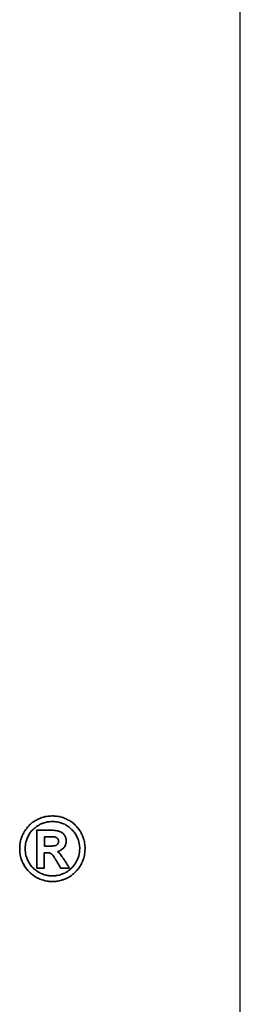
# Model space of a CAD drawing. Header units: millimetres. Extents: x 8 to 314, y 87 to 192.
# Tile 41 of 44: x 252.73 to 255.57, y 113.47 to 126.12. Entities that reach past the tile are written whole.
import ezdxf

# ---------------------------------------------------------------- set-up
doc = ezdxf.new("R2010")
doc.units = ezdxf.units.MM
doc.header["$LTSCALE"] = 0.15
for name, color, linetype in [('DIM', 4, 'CONTINUOUS'), ('layer 1', 7, 'CONTINUOUS'), ('OUT', 3, 'CONTINUOUS')]:
    doc.layers.add(name, color=color, linetype=linetype)

# ---------------------------------------------------------------- blocks, each defined once
blk = doc.blocks.new('TBI MOTION logo(完整正式版)')
at = {"layer": 'layer 1', "color": 22, "lineweight": 35}
for points, knots in [([(81.20634, 4.98624), (81.20634, 4.98624), (81.18649, 5.32862), (81.18649, 5.32862), (81.18649, 5.32862), (81.18649, 5.32862), (81.13886, 5.66206), (81.13886, 5.66206), (81.13886, 5.66206), (81.13886, 5.66206), (81.04359, 5.97764), (81.04359, 5.97764), (81.04359, 5.97764), (81.04359, 5.97764), (80.91061, 6.29124), (80.91061, 6.29124), (80.91061, 6.29124), (80.91061, 6.29124), (80.75778, 6.58697), (80.75778, 6.58697), (80.75778, 6.58697), (80.75778, 6.58697), (80.5593, 6.85294), (80.5593, 6.85294), (80.5593, 6.85294), (80.5593, 6.85294), (80.33105, 7.1189), (80.33105, 7.1189), (80.33105, 7.1189), (80.33105, 7.1189), (80.09287, 7.33921), (80.09287, 7.33921), (80.09287, 7.33921), (80.09287, 7.33921), (79.815, 7.51982), (79.815, 7.51982), (79.815, 7.51982), (79.815, 7.51982), (79.51133, 7.69051), (79.51133, 7.69051), (79.51133, 7.69051), (79.51133, 7.69051), (79.19773, 7.8235), (79.19773, 7.8235), (79.19773, 7.8235), (79.19773, 7.8235), (78.88215, 7.91877), (78.88215, 7.91877), (78.88215, 7.91877), (78.88215, 7.91877), (78.54871, 7.95846), (78.54871, 7.95846), (78.54871, 7.95846), (78.54871, 7.95846), (78.21526, 7.98625), (78.21526, 7.98625), (78.21526, 7.98625), (78.21526, 7.98625), (77.87388, 7.95846), (77.87388, 7.95846), (77.87388, 7.95846), (77.87388, 7.95846), (77.54044, 7.91877), (77.54044, 7.91877), (77.54044, 7.91877), (77.54044, 7.91877), (77.22485, 7.8235), (77.22485, 7.8235), (77.22485, 7.8235), (77.22485, 7.8235), (76.91027, 7.69051), (76.91027, 7.69051), (76.91027, 7.69051), (76.91027, 7.69051), (76.6056, 7.51982), (76.6056, 7.51982), (76.6056, 7.51982), (76.6056, 7.51982), (76.32972, 7.33921), (76.32972, 7.33921), (76.32972, 7.33921), (76.32972, 7.33921), (76.09154, 7.1189), (76.09154, 7.1189), (76.09154, 7.1189), (76.09154, 7.1189), (75.86329, 6.85294), (75.86329, 6.85294), (75.86329, 6.85294), (75.86329, 6.85294), (75.66382, 6.58697), (75.66382, 6.58697), (75.66382, 6.58697), (75.66382, 6.58697), (75.51099, 6.29124), (75.51099, 6.29124), (75.51099, 6.29124), (75.51099, 6.29124), (75.37702, 5.97764), (75.37702, 5.97764), (75.37702, 5.97764), (75.37702, 5.97764), (75.28175, 5.66206), (75.28175, 5.66206), (75.28175, 5.66206), (75.28175, 5.66206), (75.23411, 5.32862), (75.23411, 5.32862), (75.23411, 5.32862), (75.23411, 5.32862), (75.21625, 4.98624), (75.21625, 4.98624), (75.21625, 4.98624), (75.21625, 4.98624), (75.23411, 4.6528), (75.23411, 4.6528), (75.23411, 4.6528), (75.23411, 4.6528), (75.28175, 4.32035), (75.28175, 4.32035), (75.28175, 4.32035), (75.28175, 4.32035), (75.37702, 3.99583), (75.37702, 3.99583), (75.37702, 3.99583), (75.37702, 3.99583), (75.51099, 3.68224), (75.51099, 3.68224), (75.51099, 3.68224), (75.51099, 3.68224), (75.66382, 3.38749), (75.66382, 3.38749), (75.66382, 3.38749), (75.66382, 3.38749), (75.86329, 3.10963), (75.86329, 3.10963), (75.86329, 3.10963), (75.86329, 3.10963), (76.09154, 2.87145), (76.09154, 2.87145), (76.09154, 2.87145), (76.09154, 2.87145), (76.32972, 2.6432), (76.32972, 2.6432), (76.32972, 2.6432), (76.32972, 2.6432), (76.6056, 2.43381), (76.6056, 2.43381), (76.6056, 2.43381), (76.6056, 2.43381), (76.91027, 2.27205), (76.91027, 2.27205), (76.91027, 2.27205), (76.91027, 2.27205), (77.22485, 2.13906), (77.22485, 2.13906), (77.22485, 2.13906), (77.22485, 2.13906), (77.54044, 2.0438), (77.54044, 2.0438), (77.54044, 2.0438), (77.54044, 2.0438), (77.87388, 1.99616), (77.87388, 1.99616), (77.87388, 1.99616), (77.87388, 1.99616), (78.21526, 1.97631), (78.21526, 1.97631), (78.21526, 1.97631), (78.21526, 1.97631), (78.54871, 1.99616), (78.54871, 1.99616), (78.54871, 1.99616), (78.54871, 1.99616), (78.88215, 2.0438), (78.88215, 2.0438), (78.88215, 2.0438), (78.88215, 2.0438), (79.19773, 2.13906), (79.19773, 2.13906), (79.19773, 2.13906), (79.19773, 2.13906), (79.51133, 2.27205), (79.51133, 2.27205), (79.51133, 2.27205), (79.51133, 2.27205), (79.815, 2.43381), (79.815, 2.43381), (79.815, 2.43381), (79.815, 2.43381), (80.09287, 2.6432), (80.09287, 2.6432), (80.09287, 2.6432), (80.09287, 2.6432), (80.33105, 2.87145), (80.33105, 2.87145), (80.33105, 2.87145), (80.33105, 2.87145), (80.5593, 3.10963), (80.5593, 3.10963), (80.5593, 3.10963), (80.5593, 3.10963), (80.75778, 3.38749), (80.75778, 3.38749), (80.75778, 3.38749), (80.75778, 3.38749), (80.91061, 3.68224), (80.91061, 3.68224), (80.91061, 3.68224), (80.91061, 3.68224), (81.04359, 3.99583), (81.04359, 3.99583), (81.04359, 3.99583), (81.04359, 3.99583), (81.13886, 4.32035), (81.13886, 4.32035), (81.13886, 4.32035), (81.13886, 4.32035), (81.18649, 4.6528), (81.18649, 4.6528), (81.18649, 4.6528), (81.18649, 4.6528), (81.20634, 4.98624), (81.20634, 4.98624)], [0, 0, 0, 0, 0.01785714, 0.01785714, 0.01785714, 0.01785715, 0.03571429, 0.03571429, 0.03571429, 0.0357143, 0.05357143, 0.05357143, 0.05357143, 0.05357144, 0.07142857, 0.07142857, 0.07142857, 0.07142858, 0.08928571, 0.08928571, 0.08928571, 0.08928572, 0.10714286, 0.10714286, 0.10714286, 0.10714287, 0.125, 0.125, 0.125, 0.12500001, 0.14285714, 0.14285714, 0.14285714, 0.14285715, 0.16071429, 0.16071429, 0.16071429, 0.1607143, 0.17857143, 0.17857143, 0.17857143, 0.17857144, 0.19642857, 0.19642857, 0.19642857, 0.19642858, 0.21428571, 0.21428571, 0.21428571, 0.21428572, 0.23214286, 0.23214286, 0.23214286, 0.23214287, 0.25, 0.25, 0.25, 0.25000001, 0.26785714, 0.26785714, 0.26785714, 0.26785715, 0.28571429, 0.28571429, 0.28571429, 0.2857143, 0.30357143, 0.30357143, 0.30357143, 0.30357144, 0.32142857, 0.32142857, 0.32142857, 0.32142858, 0.33928571, 0.33928571, 0.33928571, 0.33928572, 0.35714286, 0.35714286, 0.35714286, 0.35714287, 0.375, 0.375, 0.375, 0.37500001, 0.39285714, 0.39285714, 0.39285714, 0.39285715, 0.41071429, 0.41071429, 0.41071429, 0.4107143, 0.42857143, 0.42857143, 0.42857143, 0.42857144, 0.44642857, 0.44642857, 0.44642857, 0.44642858, 0.46428571, 0.46428571, 0.46428571, 0.46428572, 0.48214286, 0.48214286, 0.48214286, 0.48214287, 0.5, 0.5, 0.5, 0.50000001, 0.51785714, 0.51785714, 0.51785714, 0.51785715, 0.53571429, 0.53571429, 0.53571429, 0.5357143, 0.55357143, 0.55357143, 0.55357143, 0.55357144, 0.57142857, 0.57142857, 0.57142857, 0.57142858, 0.58928571, 0.58928571, 0.58928571, 0.58928572, 0.60714286, 0.60714286, 0.60714286, 0.60714287, 0.625, 0.625, 0.625, 0.62500001, 0.64285714, 0.64285714, 0.64285714, 0.64285715, 0.66071429, 0.66071429, 0.66071429, 0.6607143, 0.67857143, 0.67857143, 0.67857143, 0.67857144, 0.69642857, 0.69642857, 0.69642857, 0.69642858, 0.71428571, 0.71428571, 0.71428571, 0.71428572, 0.73214286, 0.73214286, 0.73214286, 0.73214287, 0.75, 0.75, 0.75, 0.75000001, 0.76785714, 0.76785714, 0.76785714, 0.76785715, 0.78571429, 0.78571429, 0.78571429, 0.7857143, 0.80357143, 0.80357143, 0.80357143, 0.80357144, 0.82142857, 0.82142857, 0.82142857, 0.82142858, 0.83928571, 0.83928571, 0.83928571, 0.83928572, 0.85714286, 0.85714286, 0.85714286, 0.85714287, 0.875, 0.875, 0.875, 0.87500001, 0.89285714, 0.89285714, 0.89285714, 0.89285715, 0.91071429, 0.91071429, 0.91071429, 0.9107143, 0.92857143, 0.92857143, 0.92857143, 0.92857144, 0.94642857, 0.94642857, 0.94642857, 0.94642858, 0.96428571, 0.96428571, 0.96428571, 0.96428572, 0.98214286, 0.98214286, 0.98214286, 0.98214287, 1, 1, 1, 1]), ([(80.71014, 4.98624), (80.71014, 4.98624), (80.69129, 5.29091), (80.69129, 5.29091), (80.69129, 5.29091), (80.69129, 5.29091), (80.64464, 5.57672), (80.64464, 5.57672), (80.64464, 5.57672), (80.64464, 5.57672), (80.54937, 5.87245), (80.54937, 5.87245), (80.54937, 5.87245), (80.54937, 5.87245), (80.41639, 6.14833), (80.41639, 6.14833), (80.41639, 6.14833), (80.41639, 6.14833), (80.27349, 6.41429), (80.27349, 6.41429), (80.27349, 6.41429), (80.27349, 6.41429), (80.08295, 6.64255), (80.08295, 6.64255), (80.08295, 6.64255), (80.08295, 6.64255), (79.86264, 6.84301), (79.86264, 6.84301), (79.86264, 6.84301), (79.86264, 6.84301), (79.63439, 7.03355), (79.63439, 7.03355), (79.63439, 7.03355), (79.63439, 7.03355), (79.37835, 7.1963), (79.37835, 7.1963), (79.37835, 7.1963), (79.37835, 7.1963), (79.10246, 7.30944), (79.10246, 7.30944), (79.10246, 7.30944), (79.10246, 7.30944), (78.81665, 7.40471), (78.81665, 7.40471), (78.81665, 7.40471), (78.81665, 7.40471), (78.511, 7.45234), (78.511, 7.45234), (78.511, 7.45234), (78.511, 7.45234), (78.21526, 7.47219), (78.21526, 7.47219), (78.21526, 7.47219), (78.21526, 7.47219), (77.9106, 7.45234), (77.9106, 7.45234), (77.9106, 7.45234), (77.9106, 7.45234), (77.61685, 7.40471), (77.61685, 7.40471), (77.61685, 7.40471), (77.61685, 7.40471), (77.32012, 7.30944), (77.32012, 7.30944), (77.32012, 7.30944), (77.32012, 7.30944), (77.06309, 7.1963), (77.06309, 7.1963), (77.06309, 7.1963), (77.06309, 7.1963), (76.80606, 7.03355), (76.80606, 7.03355), (76.80606, 7.03355), (76.80606, 7.03355), (76.55797, 6.84301), (76.55797, 6.84301), (76.55797, 6.84301), (76.55797, 6.84301), (76.34063, 6.64255), (76.34063, 6.64255), (76.34063, 6.64255), (76.34063, 6.64255), (76.1491, 6.41429), (76.1491, 6.41429), (76.1491, 6.41429), (76.1491, 6.41429), (76.0062, 6.14833), (76.0062, 6.14833), (76.0062, 6.14833), (76.0062, 6.14833), (75.88314, 5.87245), (75.88314, 5.87245), (75.88314, 5.87245), (75.88314, 5.87245), (75.77794, 5.57672), (75.77794, 5.57672), (75.77794, 5.57672), (75.77794, 5.57672), (75.73924, 5.29091), (75.73924, 5.29091), (75.73924, 5.29091), (75.73924, 5.29091), (75.72039, 4.98624), (75.72039, 4.98624), (75.72039, 4.98624), (75.72039, 4.98624), (75.73924, 4.67165), (75.73924, 4.67165), (75.73924, 4.67165), (75.73924, 4.67165), (75.77794, 4.37791), (75.77794, 4.37791), (75.77794, 4.37791), (75.77794, 4.37791), (75.88314, 4.10102), (75.88314, 4.10102), (75.88314, 4.10102), (75.88314, 4.10102), (76.0062, 3.83407), (76.0062, 3.83407), (76.0062, 3.83407), (76.0062, 3.83407), (76.15902, 3.56811), (76.15902, 3.56811), (76.15902, 3.56811), (76.15902, 3.56811), (76.34063, 3.32001), (76.34063, 3.32001), (76.34063, 3.32001), (76.34063, 3.32001), (76.55797, 3.11955), (76.55797, 3.11955), (76.55797, 3.11955), (76.55797, 3.11955), (76.80606, 2.92901), (76.80606, 2.92901), (76.80606, 2.92901), (76.80606, 2.92901), (77.06309, 2.76725), (77.06309, 2.76725), (77.06309, 2.76725), (77.06309, 2.76725), (77.32012, 2.65412), (77.32012, 2.65412), (77.32012, 2.65412), (77.32012, 2.65412), (77.61685, 2.55786), (77.61685, 2.55786), (77.61685, 2.55786), (77.61685, 2.55786), (77.9106, 2.51022), (77.9106, 2.51022), (77.9106, 2.51022), (77.9106, 2.51022), (78.21526, 2.49137), (78.21526, 2.49137), (78.21526, 2.49137), (78.21526, 2.49137), (78.511, 2.51022), (78.511, 2.51022), (78.511, 2.51022), (78.511, 2.51022), (78.81665, 2.55786), (78.81665, 2.55786), (78.81665, 2.55786), (78.81665, 2.55786), (79.10246, 2.65412), (79.10246, 2.65412), (79.10246, 2.65412), (79.10246, 2.65412), (79.37835, 2.76725), (79.37835, 2.76725), (79.37835, 2.76725), (79.37835, 2.76725), (79.63439, 2.92901), (79.63439, 2.92901), (79.63439, 2.92901), (79.63439, 2.92901), (79.86264, 3.11955), (79.86264, 3.11955), (79.86264, 3.11955), (79.86264, 3.11955), (80.08295, 3.32001), (80.08295, 3.32001), (80.08295, 3.32001), (80.08295, 3.32001), (80.26356, 3.56811), (80.26356, 3.56811), (80.26356, 3.56811), (80.26356, 3.56811), (80.41639, 3.83407), (80.41639, 3.83407), (80.41639, 3.83407), (80.41639, 3.83407), (80.54937, 4.10102), (80.54937, 4.10102), (80.54937, 4.10102), (80.54937, 4.10102), (80.64464, 4.37791), (80.64464, 4.37791), (80.64464, 4.37791), (80.64464, 4.37791), (80.69129, 4.67165), (80.69129, 4.67165), (80.69129, 4.67165), (80.69129, 4.67165), (80.71014, 4.98624), (80.71014, 4.98624)], [0, 0, 0, 0, 0.01923077, 0.01923077, 0.01923077, 0.01923078, 0.03846154, 0.03846154, 0.03846154, 0.03846155, 0.05769231, 0.05769231, 0.05769231, 0.05769232, 0.07692308, 0.07692308, 0.07692308, 0.07692309, 0.09615385, 0.09615385, 0.09615385, 0.09615386, 0.11538462, 0.11538462, 0.11538462, 0.11538463, 0.13461538, 0.13461538, 0.13461538, 0.13461539, 0.15384615, 0.15384615, 0.15384615, 0.15384616, 0.17307692, 0.17307692, 0.17307692, 0.17307693, 0.19230769, 0.19230769, 0.19230769, 0.1923077, 0.21153846, 0.21153846, 0.21153846, 0.21153847, 0.23076923, 0.23076923, 0.23076923, 0.23076924, 0.25, 0.25, 0.25, 0.25000001, 0.26923077, 0.26923077, 0.26923077, 0.26923078, 0.28846154, 0.28846154, 0.28846154, 0.28846155, 0.30769231, 0.30769231, 0.30769231, 0.30769232, 0.32692308, 0.32692308, 0.32692308, 0.32692309, 0.34615385, 0.34615385, 0.34615385, 0.34615386, 0.36538462, 0.36538462, 0.36538462, 0.36538463, 0.38461538, 0.38461538, 0.38461538, 0.38461539, 0.40384615, 0.40384615, 0.40384615, 0.40384616, 0.42307692, 0.42307692, 0.42307692, 0.42307693, 0.44230769, 0.44230769, 0.44230769, 0.4423077, 0.46153846, 0.46153846, 0.46153846, 0.46153847, 0.48076923, 0.48076923, 0.48076923, 0.48076924, 0.5, 0.5, 0.5, 0.50000001, 0.51923077, 0.51923077, 0.51923077, 0.51923078, 0.53846154, 0.53846154, 0.53846154, 0.53846155, 0.55769231, 0.55769231, 0.55769231, 0.55769232, 0.57692308, 0.57692308, 0.57692308, 0.57692309, 0.59615385, 0.59615385, 0.59615385, 0.59615386, 0.61538462, 0.61538462, 0.61538462, 0.61538463, 0.63461538, 0.63461538, 0.63461538, 0.63461539, 0.65384615, 0.65384615, 0.65384615, 0.65384616, 0.67307692, 0.67307692, 0.67307692, 0.67307693, 0.69230769, 0.69230769, 0.69230769, 0.6923077, 0.71153846, 0.71153846, 0.71153846, 0.71153847, 0.73076923, 0.73076923, 0.73076923, 0.73076924, 0.75, 0.75, 0.75, 0.75000001, 0.76923077, 0.76923077, 0.76923077, 0.76923078, 0.78846154, 0.78846154, 0.78846154, 0.78846155, 0.80769231, 0.80769231, 0.80769231, 0.80769232, 0.82692308, 0.82692308, 0.82692308, 0.82692309, 0.84615385, 0.84615385, 0.84615385, 0.84615386, 0.86538462, 0.86538462, 0.86538462, 0.86538463, 0.88461538, 0.88461538, 0.88461538, 0.88461539, 0.90384615, 0.90384615, 0.90384615, 0.90384616, 0.92307692, 0.92307692, 0.92307692, 0.92307693, 0.94230769, 0.94230769, 0.94230769, 0.9423077, 0.96153846, 0.96153846, 0.96153846, 0.96153847, 0.98076923, 0.98076923, 0.98076923, 0.98076924, 1, 1, 1, 1]), ([(76.78721, 3.2823), (76.78721, 3.2823), (76.78721, 3.32001), (76.78721, 3.32001), (76.78721, 3.32001), (76.78721, 3.32001), (76.78721, 3.42422), (76.78721, 3.42422), (76.78721, 3.42422), (76.78721, 3.42422), (76.78721, 3.59689), (76.78721, 3.59689), (76.78721, 3.59689), (76.78721, 3.59689), (76.78721, 3.80529), (76.78721, 3.80529), (76.78721, 3.80529), (76.78721, 3.80529), (76.78721, 4.0524), (76.78721, 4.0524), (76.78721, 4.0524), (76.78721, 4.0524), (76.78721, 4.32035), (76.78721, 4.32035), (76.78721, 4.32035), (76.78721, 4.32035), (76.78721, 4.92868), (76.78721, 4.92868), (76.78721, 4.92868), (76.78721, 4.92868), (76.78721, 5.53801), (76.78721, 5.53801), (76.78721, 5.53801), (76.78721, 5.53801), (76.78721, 5.82482), (76.78721, 5.82482), (76.78721, 5.82482), (76.78721, 5.82482), (76.78721, 6.07291), (76.78721, 6.07291), (76.78721, 6.07291), (76.78721, 6.07291), (76.78721, 6.30017), (76.78721, 6.30017), (76.78721, 6.30017), (76.78721, 6.30017), (76.78721, 6.45399), (76.78721, 6.45399), (76.78721, 6.45399), (76.78721, 6.45399), (76.78721, 6.5572), (76.78721, 6.5572), (76.78721, 6.5572), (76.78721, 6.5572), (76.78721, 6.59689), (76.78721, 6.59689), (76.78721, 6.59689), (76.78721, 6.59689), (76.78721, 6.67232), (76.78721, 6.67232), (76.78721, 6.67232), (76.78721, 6.67232), (76.8537, 6.67232), (76.8537, 6.67232), (76.8537, 6.67232), (76.8537, 6.67232), (76.87355, 6.67232), (76.87355, 6.67232), (76.87355, 6.67232), (76.87355, 6.67232), (76.91027, 6.67232), (76.91027, 6.67232), (76.91027, 6.67232), (76.91027, 6.67232), (77.04424, 6.67232), (77.04424, 6.67232), (77.04424, 6.67232), (77.04424, 6.67232), (77.22485, 6.67232), (77.22485, 6.67232), (77.22485, 6.67232), (77.22485, 6.67232), (77.43524, 6.67232), (77.43524, 6.67232), (77.43524, 6.67232), (77.43524, 6.67232), (77.65357, 6.67232), (77.65357, 6.67232), (77.65357, 6.67232), (77.65357, 6.67232), (77.82625, 6.67232), (77.82625, 6.67232), (77.82625, 6.67232), (77.82625, 6.67232), (77.94037, 6.67232), (77.94037, 6.67232), (77.94037, 6.67232), (77.94037, 6.67232), (77.97709, 6.67232), (77.97709, 6.67232), (77.97709, 6.67232), (77.97709, 6.67232), (77.99694, 6.67232), (77.99694, 6.67232), (77.99694, 6.67232), (77.99694, 6.67232), (78.00686, 6.67232), (78.00686, 6.67232), (78.00686, 6.67232), (78.00686, 6.67232), (78.28275, 6.6624), (78.28275, 6.6624), (78.28275, 6.6624), (78.28275, 6.6624), (78.50107, 6.64255), (78.50107, 6.64255), (78.50107, 6.64255), (78.50107, 6.64255), (78.511, 6.64255), (78.511, 6.64255), (78.511, 6.64255), (78.511, 6.64255), (78.70154, 6.61476), (78.70154, 6.61476), (78.70154, 6.61476), (78.70154, 6.61476), (78.70154, 6.60483), (78.70154, 6.60483), (78.70154, 6.60483), (78.70154, 6.60483), (78.86429, 6.56713), (78.86429, 6.56713), (78.86429, 6.56713), (78.86429, 6.56713), (78.87223, 6.56713), (78.87223, 6.56713), (78.87223, 6.56713), (78.87223, 6.56713), (78.99727, 6.51056), (78.99727, 6.51056), (78.99727, 6.51056), (78.99727, 6.51056), (79.00719, 6.51056), (79.00719, 6.51056), (79.00719, 6.51056), (79.00719, 6.51056), (79.00719, 6.50162), (79.00719, 6.50162), (79.00719, 6.50162), (79.00719, 6.50162), (79.1104, 6.43415), (79.1104, 6.43415), (79.1104, 6.43415), (79.1104, 6.43415), (79.12132, 6.43415), (79.12132, 6.43415), (79.12132, 6.43415), (79.12132, 6.43415), (79.22552, 6.34781), (79.22552, 6.34781), (79.22552, 6.34781), (79.22552, 6.34781), (79.23544, 6.33888), (79.23544, 6.33888), (79.23544, 6.33888), (79.23544, 6.33888), (79.23544, 6.32895), (79.23544, 6.32895), (79.23544, 6.32895), (79.23544, 6.32895), (79.31087, 6.21483), (79.31087, 6.21483), (79.31087, 6.21483), (79.31087, 6.21483), (79.38629, 6.1007), (79.38629, 6.1007), (79.38629, 6.1007), (79.38629, 6.1007), (79.3972, 6.1007), (79.3972, 6.1007), (79.3972, 6.1007), (79.3972, 6.1007), (79.3972, 6.09078), (79.3972, 6.09078), (79.3972, 6.09078), (79.3972, 6.09078), (79.43392, 5.97764), (79.43392, 5.97764), (79.43392, 5.97764), (79.43392, 5.97764), (79.43392, 5.96772), (79.43392, 5.96772), (79.43392, 5.96772), (79.43392, 5.96772), (79.47362, 5.83474), (79.47362, 5.83474), (79.47362, 5.83474), (79.47362, 5.83474), (79.48156, 5.82482), (79.48156, 5.82482), (79.48156, 5.82482), (79.48156, 5.82482), (79.48156, 5.69977), (79.48156, 5.69977), (79.48156, 5.69977), (79.48156, 5.69977), (79.48156, 5.69183), (79.48156, 5.69183), (79.48156, 5.69183), (79.48156, 5.69183), (79.4637, 5.51915), (79.4637, 5.51915), (79.4637, 5.51915), (79.4637, 5.51915), (79.4637, 5.51122), (79.4637, 5.51122), (79.4637, 5.51122), (79.4637, 5.51122), (79.45377, 5.51122), (79.45377, 5.51122), (79.45377, 5.51122), (79.45377, 5.51122), (79.41507, 5.34847), (79.41507, 5.34847), (79.41507, 5.34847), (79.41507, 5.34847), (79.41507, 5.33854), (79.41507, 5.33854), (79.41507, 5.33854), (79.41507, 5.33854), (79.41507, 5.32862), (79.41507, 5.32862), (79.41507, 5.32862), (79.41507, 5.32862), (79.33865, 5.16785), (79.33865, 5.16785), (79.33865, 5.16785), (79.33865, 5.16785), (79.33071, 5.15693), (79.33071, 5.15693), (79.33071, 5.15693), (79.33071, 5.15693), (79.2156, 5.02495), (79.2156, 5.02495), (79.2156, 5.02495), (79.2156, 5.02495), (79.20567, 5.01502), (79.20567, 5.01502), (79.20567, 5.01502), (79.20567, 5.01502), (79.05483, 4.89991), (79.05483, 4.89991), (79.05483, 4.89991), (79.05483, 4.89991), (79.04491, 4.89197), (79.04491, 4.89197), (79.04491, 4.89197), (79.04491, 4.89197), (78.89208, 4.7967), (78.89208, 4.7967), (78.89208, 4.7967), (78.89208, 4.7967), (78.88215, 4.7967), (78.88215, 4.7967), (78.88215, 4.7967), (78.88215, 4.7967), (78.69161, 4.73913), (78.69161, 4.73913), (78.69161, 4.73913), (78.69161, 4.73913), (78.68169, 4.73913), (78.68169, 4.73913), (78.68169, 4.73913), (78.68169, 4.73913), (78.68169, 4.72921), (78.68169, 4.72921), (78.68169, 4.72921), (78.68169, 4.72921), (78.78688, 4.63394), (78.78688, 4.63394), (78.78688, 4.63394), (78.78688, 4.63394), (78.902, 4.52875), (78.902, 4.52875), (78.902, 4.52875), (78.902, 4.52875), (78.91093, 4.52081), (78.91093, 4.52081), (78.91093, 4.52081), (78.91093, 4.52081), (79.02506, 4.36798), (79.02506, 4.36798), (79.02506, 4.36798), (79.02506, 4.36798), (79.1501, 4.1953), (79.1501, 4.1953), (79.1501, 4.1953), (79.1501, 4.1953), (79.1501, 4.18736), (79.1501, 4.18736), (79.1501, 4.18736), (79.1501, 4.18736), (79.29201, 3.96705), (79.29201, 3.96705), (79.29201, 3.96705), (79.29201, 3.96705), (79.31087, 3.93828), (79.31087, 3.93828), (79.31087, 3.93828), (79.31087, 3.93828), (79.32079, 3.93828), (79.32079, 3.93828), (79.32079, 3.93828), (79.32079, 3.93828), (79.3585, 3.87178), (79.3585, 3.87178), (79.3585, 3.87178), (79.3585, 3.87178), (79.50141, 3.64353), (79.50141, 3.64353), (79.50141, 3.64353), (79.50141, 3.64353), (79.51133, 3.64353), (79.51133, 3.64353), (79.51133, 3.64353), (79.51133, 3.64353), (79.64431, 3.41528), (79.64431, 3.41528), (79.64431, 3.41528), (79.64431, 3.41528), (79.68202, 3.3478), (79.68202, 3.3478), (79.68202, 3.3478), (79.68202, 3.3478), (79.70187, 3.31009), (79.70187, 3.31009), (79.70187, 3.31009), (79.70187, 3.31009), (79.7495, 3.2049), (79.7495, 3.2049), (79.7495, 3.2049), (79.7495, 3.2049), (79.64431, 3.2049), (79.64431, 3.2049), (79.64431, 3.2049), (79.64431, 3.2049), (79.62546, 3.2049), (79.62546, 3.2049), (79.62546, 3.2049), (79.62546, 3.2049), (79.53912, 3.2049), (79.53912, 3.2049), (79.53912, 3.2049), (79.53912, 3.2049), (79.31087, 3.2049), (79.31087, 3.2049), (79.31087, 3.2049), (79.31087, 3.2049), (79.08262, 3.2049), (79.08262, 3.2049), (79.08262, 3.2049), (79.08262, 3.2049), (79.00719, 3.2049), (79.00719, 3.2049), (79.00719, 3.2049), (79.00719, 3.2049), (78.98735, 3.2049), (78.98735, 3.2049), (78.98735, 3.2049), (78.98735, 3.2049), (78.94964, 3.2049), (78.94964, 3.2049), (78.94964, 3.2049), (78.94964, 3.2049), (78.92979, 3.24459), (78.92979, 3.24459), (78.92979, 3.24459), (78.92979, 3.24459), (78.91093, 3.2823), (78.91093, 3.2823), (78.91093, 3.2823), (78.91093, 3.2823), (78.91093, 3.29223), (78.91093, 3.29223), (78.91093, 3.29223), (78.91093, 3.29223), (78.89208, 3.3478), (78.89208, 3.3478), (78.89208, 3.3478), (78.89208, 3.3478), (78.78688, 3.52048), (78.78688, 3.52048), (78.78688, 3.52048), (78.78688, 3.52048), (78.69161, 3.7001), (78.69161, 3.7001), (78.69161, 3.7001), (78.69161, 3.7001), (78.6539, 3.7388), (78.6539, 3.7388), (78.6539, 3.7388), (78.6539, 3.7388), (78.64398, 3.74873), (78.64398, 3.74873), (78.64398, 3.74873), (78.64398, 3.74873), (78.64398, 3.75766), (78.64398, 3.75766), (78.64398, 3.75766), (78.64398, 3.75766), (78.63405, 3.78644), (78.63405, 3.78644), (78.63405, 3.78644), (78.63405, 3.78644), (78.48321, 4.04347), (78.48321, 4.04347), (78.48321, 4.04347), (78.48321, 4.04347), (78.33038, 4.2618), (78.33038, 4.2618), (78.33038, 4.2618), (78.33038, 4.2618), (78.20732, 4.43447), (78.20732, 4.43447), (78.20732, 4.43447), (78.20732, 4.43447), (78.09221, 4.52081), (78.09221, 4.52081), (78.09221, 4.52081), (78.09221, 4.52081), (78.02472, 4.56845), (78.02472, 4.56845), (78.02472, 4.56845), (78.02472, 4.56845), (77.9493, 4.60616), (77.9493, 4.60616), (77.9493, 4.60616), (77.9493, 4.60616), (77.8451, 4.61608), (77.8451, 4.61608), (77.8451, 4.61608), (77.8451, 4.61608), (77.71113, 4.61608), (77.71113, 4.61608), (77.71113, 4.61608), (77.71113, 4.61608), (77.69128, 4.61608), (77.69128, 4.61608), (77.69128, 4.61608), (77.69128, 4.61608), (77.67342, 4.61608), (77.67342, 4.61608), (77.67342, 4.61608), (77.67342, 4.61608), (77.5583, 4.61608), (77.5583, 4.61608), (77.5583, 4.61608), (77.5583, 4.61608), (77.46303, 4.61608), (77.46303, 4.61608), (77.46303, 4.61608), (77.46303, 4.61608), (77.46303, 4.54761), (77.46303, 4.54761), (77.46303, 4.54761), (77.46303, 4.54761), (77.46303, 4.47318), (77.46303, 4.47318), (77.46303, 4.47318), (77.46303, 4.47318), (77.46303, 4.24294), (77.46303, 4.24294), (77.46303, 4.24294), (77.46303, 4.24294), (77.46303, 3.99583), (77.46303, 3.99583), (77.46303, 3.99583), (77.46303, 3.99583), (77.46303, 3.72888), (77.46303, 3.72888), (77.46303, 3.72888), (77.46303, 3.72888), (77.46303, 3.51055), (77.46303, 3.51055), (77.46303, 3.51055), (77.46303, 3.51055), (77.46303, 3.42422), (77.46303, 3.42422), (77.46303, 3.42422), (77.46303, 3.42422), (77.46303, 3.35773), (77.46303, 3.35773), (77.46303, 3.35773), (77.46303, 3.35773), (77.46303, 3.30017), (77.46303, 3.30017), (77.46303, 3.30017), (77.46303, 3.30017), (77.46303, 3.2823), (77.46303, 3.2823), (77.46303, 3.2823), (77.46303, 3.2823), (77.46303, 3.2049), (77.46303, 3.2049), (77.46303, 3.2049), (77.46303, 3.2049), (77.39753, 3.2049), (77.39753, 3.2049), (77.39753, 3.2049), (77.39753, 3.2049), (77.37768, 3.2049), (77.37768, 3.2049), (77.37768, 3.2049), (77.37768, 3.2049), (77.32012, 3.2049), (77.32012, 3.2049), (77.32012, 3.2049), (77.32012, 3.2049), (77.12165, 3.2049), (77.12165, 3.2049), (77.12165, 3.2049), (77.12165, 3.2049), (76.94897, 3.2049), (76.94897, 3.2049), (76.94897, 3.2049), (76.94897, 3.2049), (76.8924, 3.2049), (76.8924, 3.2049), (76.8924, 3.2049), (76.8924, 3.2049), (76.8537, 3.2049), (76.8537, 3.2049), (76.8537, 3.2049), (76.8537, 3.2049), (76.78721, 3.2049), (76.78721, 3.2049), (76.78721, 3.2049), (76.78721, 3.2049), (76.78721, 3.2823), (76.78721, 3.2823)], [0, 0, 0, 0, 0.00740741, 0.00740741, 0.00740741, 0.00740742, 0.01481481, 0.01481481, 0.01481481, 0.01481482, 0.02222222, 0.02222222, 0.02222222, 0.02222223, 0.02962963, 0.02962963, 0.02962963, 0.02962964, 0.03703704, 0.03703704, 0.03703704, 0.03703705, 0.04444444, 0.04444444, 0.04444444, 0.04444445, 0.05185185, 0.05185185, 0.05185185, 0.05185186, 0.05925926, 0.05925926, 0.05925926, 0.05925927, 0.06666667, 0.06666667, 0.06666667, 0.06666668, 0.07407407, 0.07407407, 0.07407407, 0.07407408, 0.08148148, 0.08148148, 0.08148148, 0.08148149, 0.08888889, 0.08888889, 0.08888889, 0.0888889, 0.0962963, 0.0962963, 0.0962963, 0.09629631, 0.1037037, 0.1037037, 0.1037037, 0.10370371, 0.11111111, 0.11111111, 0.11111111, 0.11111112, 0.11851852, 0.11851852, 0.11851852, 0.11851853, 0.12592593, 0.12592593, 0.12592593, 0.12592594, 0.13333333, 0.13333333, 0.13333333, 0.13333334, 0.14074074, 0.14074074, 0.14074074, 0.14074075, 0.14814815, 0.14814815, 0.14814815, 0.14814816, 0.15555556, 0.15555556, 0.15555556, 0.15555557, 0.16296296, 0.16296296, 0.16296296, 0.16296297, 0.17037037, 0.17037037, 0.17037037, 0.17037038, 0.17777778, 0.17777778, 0.17777778, 0.17777779, 0.18518519, 0.18518519, 0.18518519, 0.1851852, 0.19259259, 0.19259259, 0.19259259, 0.1925926, 0.2, 0.2, 0.2, 0.20000001, 0.20740741, 0.20740741, 0.20740741, 0.20740742, 0.21481481, 0.21481481, 0.21481481, 0.21481482, 0.22222222, 0.22222222, 0.22222222, 0.22222223, 0.22962963, 0.22962963, 0.22962963, 0.22962964, 0.23703704, 0.23703704, 0.23703704, 0.23703705, 0.24444444, 0.24444444, 0.24444444, 0.24444445, 0.25185185, 0.25185185, 0.25185185, 0.25185186, 0.25925926, 0.25925926, 0.25925926, 0.25925927, 0.26666667, 0.26666667, 0.26666667, 0.26666668, 0.27407407, 0.27407407, 0.27407407, 0.27407408, 0.28148148, 0.28148148, 0.28148148, 0.28148149, 0.28888889, 0.28888889, 0.28888889, 0.2888889, 0.2962963, 0.2962963, 0.2962963, 0.29629631, 0.3037037, 0.3037037, 0.3037037, 0.30370371, 0.31111111, 0.31111111, 0.31111111, 0.31111112, 0.31851852, 0.31851852, 0.31851852, 0.31851853, 0.32592593, 0.32592593, 0.32592593, 0.32592594, 0.33333333, 0.33333333, 0.33333333, 0.33333334, 0.34074074, 0.34074074, 0.34074074, 0.34074075, 0.34814815, 0.34814815, 0.34814815, 0.34814816, 0.35555556, 0.35555556, 0.35555556, 0.35555557, 0.36296296, 0.36296296, 0.36296296, 0.36296297, 0.37037037, 0.37037037, 0.37037037, 0.37037038, 0.37777778, 0.37777778, 0.37777778, 0.37777779, 0.38518519, 0.38518519, 0.38518519, 0.3851852, 0.39259259, 0.39259259, 0.39259259, 0.3925926, 0.4, 0.4, 0.4, 0.40000001, 0.40740741, 0.40740741, 0.40740741, 0.40740742, 0.41481481, 0.41481481, 0.41481481, 0.41481482, 0.42222222, 0.42222222, 0.42222222, 0.42222223, 0.42962963, 0.42962963, 0.42962963, 0.42962964, 0.43703704, 0.43703704, 0.43703704, 0.43703705, 0.44444444, 0.44444444, 0.44444444, 0.44444445, 0.45185185, 0.45185185, 0.45185185, 0.45185186, 0.45925926, 0.45925926, 0.45925926, 0.45925927, 0.46666667, 0.46666667, 0.46666667, 0.46666668, 0.47407407, 0.47407407, 0.47407407, 0.47407408, 0.48148148, 0.48148148, 0.48148148, 0.48148149, 0.48888889, 0.48888889, 0.48888889, 0.4888889, 0.4962963, 0.4962963, 0.4962963, 0.49629631, 0.5037037, 0.5037037, 0.5037037, 0.50370371, 0.51111111, 0.51111111, 0.51111111, 0.51111112, 0.51851852, 0.51851852, 0.51851852, 0.51851853, 0.52592593, 0.52592593, 0.52592593, 0.52592594, 0.53333333, 0.53333333, 0.53333333, 0.53333334, 0.54074074, 0.54074074, 0.54074074, 0.54074075, 0.54814815, 0.54814815, 0.54814815, 0.54814816, 0.55555556, 0.55555556, 0.55555556, 0.55555557, 0.56296296, 0.56296296, 0.56296296, 0.56296297, 0.57037037, 0.57037037, 0.57037037, 0.57037038, 0.57777778, 0.57777778, 0.57777778, 0.57777779, 0.58518519, 0.58518519, 0.58518519, 0.5851852, 0.59259259, 0.59259259, 0.59259259, 0.5925926, 0.6, 0.6, 0.6, 0.60000001, 0.60740741, 0.60740741, 0.60740741, 0.60740742, 0.61481481, 0.61481481, 0.61481481, 0.61481482, 0.62222222, 0.62222222, 0.62222222, 0.62222223, 0.62962963, 0.62962963, 0.62962963, 0.62962964, 0.63703704, 0.63703704, 0.63703704, 0.63703705, 0.64444444, 0.64444444, 0.64444444, 0.64444445, 0.65185185, 0.65185185, 0.65185185, 0.65185186, 0.65925926, 0.65925926, 0.65925926, 0.65925927, 0.66666667, 0.66666667, 0.66666667, 0.66666668, 0.67407407, 0.67407407, 0.67407407, 0.67407408, 0.68148148, 0.68148148, 0.68148148, 0.68148149, 0.68888889, 0.68888889, 0.68888889, 0.6888889, 0.6962963, 0.6962963, 0.6962963, 0.69629631, 0.7037037, 0.7037037, 0.7037037, 0.70370371, 0.71111111, 0.71111111, 0.71111111, 0.71111112, 0.71851852, 0.71851852, 0.71851852, 0.71851853, 0.72592593, 0.72592593, 0.72592593, 0.72592594, 0.73333333, 0.73333333, 0.73333333, 0.73333334, 0.74074074, 0.74074074, 0.74074074, 0.74074075, 0.74814815, 0.74814815, 0.74814815, 0.74814816, 0.75555556, 0.75555556, 0.75555556, 0.75555557, 0.76296296, 0.76296296, 0.76296296, 0.76296297, 0.77037037, 0.77037037, 0.77037037, 0.77037038, 0.77777778, 0.77777778, 0.77777778, 0.77777779, 0.78518519, 0.78518519, 0.78518519, 0.7851852, 0.79259259, 0.79259259, 0.79259259, 0.7925926, 0.8, 0.8, 0.8, 0.80000001, 0.80740741, 0.80740741, 0.80740741, 0.80740742, 0.81481481, 0.81481481, 0.81481481, 0.81481482, 0.82222222, 0.82222222, 0.82222222, 0.82222223, 0.82962963, 0.82962963, 0.82962963, 0.82962964, 0.83703704, 0.83703704, 0.83703704, 0.83703705, 0.84444444, 0.84444444, 0.84444444, 0.84444445, 0.85185185, 0.85185185, 0.85185185, 0.85185186, 0.85925926, 0.85925926, 0.85925926, 0.85925927, 0.86666667, 0.86666667, 0.86666667, 0.86666668, 0.87407407, 0.87407407, 0.87407407, 0.87407408, 0.88148148, 0.88148148, 0.88148148, 0.88148149, 0.88888889, 0.88888889, 0.88888889, 0.8888889, 0.8962963, 0.8962963, 0.8962963, 0.89629631, 0.9037037, 0.9037037, 0.9037037, 0.90370371, 0.91111111, 0.91111111, 0.91111111, 0.91111112, 0.91851852, 0.91851852, 0.91851852, 0.91851853, 0.92592593, 0.92592593, 0.92592593, 0.92592594, 0.93333333, 0.93333333, 0.93333333, 0.93333334, 0.94074074, 0.94074074, 0.94074074, 0.94074075, 0.94814815, 0.94814815, 0.94814815, 0.94814816, 0.95555556, 0.95555556, 0.95555556, 0.95555557, 0.96296296, 0.96296296, 0.96296296, 0.96296297, 0.97037037, 0.97037037, 0.97037037, 0.97037038, 0.97777778, 0.97777778, 0.97777778, 0.97777779, 0.98518519, 0.98518519, 0.98518519, 0.9851852, 0.99259259, 0.99259259, 0.99259259, 0.9925926, 1, 1, 1, 1]), ([(77.48288, 6.07291), (77.48288, 6.07291), (77.48288, 5.99551), (77.48288, 5.99551), (77.48288, 5.99551), (77.48288, 5.99551), (77.48288, 5.82482), (77.48288, 5.82482), (77.48288, 5.82482), (77.48288, 5.82482), (77.48288, 5.63328), (77.48288, 5.63328), (77.48288, 5.63328), (77.48288, 5.63328), (77.48288, 5.46358), (77.48288, 5.46358), (77.48288, 5.46358), (77.48288, 5.46358), (77.48288, 5.29091), (77.48288, 5.29091), (77.48288, 5.29091), (77.48288, 5.29091), (77.48288, 5.21449), (77.48288, 5.21449), (77.48288, 5.21449), (77.48288, 5.21449), (77.50074, 5.21449), (77.50074, 5.21449), (77.50074, 5.21449), (77.50074, 5.21449), (77.71113, 5.21449), (77.71113, 5.21449), (77.71113, 5.21449), (77.71113, 5.21449), (77.94037, 5.21449), (77.94037, 5.21449), (77.94037, 5.21449), (77.94037, 5.21449), (78.01579, 5.21449), (78.01579, 5.21449), (78.01579, 5.21449), (78.01579, 5.21449), (78.03465, 5.21449), (78.03465, 5.21449), (78.03465, 5.21449), (78.03465, 5.21449), (78.2629, 5.23335), (78.2629, 5.23335), (78.2629, 5.23335), (78.2629, 5.23335), (78.42565, 5.24327), (78.42565, 5.24327), (78.42565, 5.24327), (78.42565, 5.24327), (78.54871, 5.28098), (78.54871, 5.28098), (78.54871, 5.28098), (78.54871, 5.28098), (78.62611, 5.32862), (78.62611, 5.32862), (78.62611, 5.32862), (78.62611, 5.32862), (78.69161, 5.40503), (78.69161, 5.40503), (78.69161, 5.40503), (78.69161, 5.40503), (78.73925, 5.48145), (78.73925, 5.48145), (78.73925, 5.48145), (78.73925, 5.48145), (78.77696, 5.55885), (78.77696, 5.55885), (78.77696, 5.55885), (78.77696, 5.55885), (78.77696, 5.65214), (78.77696, 5.65214), (78.77696, 5.65214), (78.77696, 5.65214), (78.76902, 5.76726), (78.76902, 5.76726), (78.76902, 5.76726), (78.76902, 5.76726), (78.71146, 5.87245), (78.71146, 5.87245), (78.71146, 5.87245), (78.71146, 5.87245), (78.62611, 5.96772), (78.62611, 5.96772), (78.62611, 5.96772), (78.62611, 5.96772), (78.511, 6.02528), (78.511, 6.02528), (78.511, 6.02528), (78.511, 6.02528), (78.44451, 6.05306), (78.44451, 6.05306), (78.44451, 6.05306), (78.44451, 6.05306), (78.32046, 6.06299), (78.32046, 6.06299), (78.32046, 6.06299), (78.32046, 6.06299), (78.18748, 6.07291), (78.18748, 6.07291), (78.18748, 6.07291), (78.18748, 6.07291), (77.99694, 6.07291), (77.99694, 6.07291), (77.99694, 6.07291), (77.99694, 6.07291), (77.97709, 6.07291), (77.97709, 6.07291), (77.97709, 6.07291), (77.97709, 6.07291), (77.90167, 6.07291), (77.90167, 6.07291), (77.90167, 6.07291), (77.90167, 6.07291), (77.69128, 6.07291), (77.69128, 6.07291), (77.69128, 6.07291), (77.69128, 6.07291), (77.50074, 6.07291), (77.50074, 6.07291), (77.50074, 6.07291), (77.50074, 6.07291), (77.48288, 6.07291), (77.48288, 6.07291)], [0, 0, 0, 0, 0.03125, 0.03125, 0.03125, 0.03125001, 0.0625, 0.0625, 0.0625, 0.06250001, 0.09375, 0.09375, 0.09375, 0.09375001, 0.125, 0.125, 0.125, 0.12500001, 0.15625, 0.15625, 0.15625, 0.15625001, 0.1875, 0.1875, 0.1875, 0.18750001, 0.21875, 0.21875, 0.21875, 0.21875001, 0.25, 0.25, 0.25, 0.25000001, 0.28125, 0.28125, 0.28125, 0.28125001, 0.3125, 0.3125, 0.3125, 0.31250001, 0.34375, 0.34375, 0.34375, 0.34375001, 0.375, 0.375, 0.375, 0.37500001, 0.40625, 0.40625, 0.40625, 0.40625001, 0.4375, 0.4375, 0.4375, 0.43750001, 0.46875, 0.46875, 0.46875, 0.46875001, 0.5, 0.5, 0.5, 0.50000001, 0.53125, 0.53125, 0.53125, 0.53125001, 0.5625, 0.5625, 0.5625, 0.56250001, 0.59375, 0.59375, 0.59375, 0.59375001, 0.625, 0.625, 0.625, 0.62500001, 0.65625, 0.65625, 0.65625, 0.65625001, 0.6875, 0.6875, 0.6875, 0.68750001, 0.71875, 0.71875, 0.71875, 0.71875001, 0.75, 0.75, 0.75, 0.75000001, 0.78125, 0.78125, 0.78125, 0.78125001, 0.8125, 0.8125, 0.8125, 0.81250001, 0.84375, 0.84375, 0.84375, 0.84375001, 0.875, 0.875, 0.875, 0.87500001, 0.90625, 0.90625, 0.90625, 0.90625001, 0.9375, 0.9375, 0.9375, 0.93750001, 0.96875, 0.96875, 0.96875, 0.96875001, 1, 1, 1, 1])]:
    blk.add_open_spline(points, degree=3, knots=knots, dxfattribs=at)

msp = doc.modelspace()

# ---------------------------------------------------------------- linework, layer by layer
at = {"layer": 'OUT', "color": 0}
msp.add_line((255.571, 109.11), (255.571, 136.31), dxfattribs=at)

# ---------------------------------------------------------------- block references
at = {"layer": 'DIM', "color": 7, "xscale": 0.1404528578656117, "yscale": 0.1404528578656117, "zscale": 0.1404528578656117}
msp.add_blockref('TBI MOTION logo(完整正式版)', (242.17, 114.769), dxfattribs=at)

doc.saveas('drawing.dxf')
